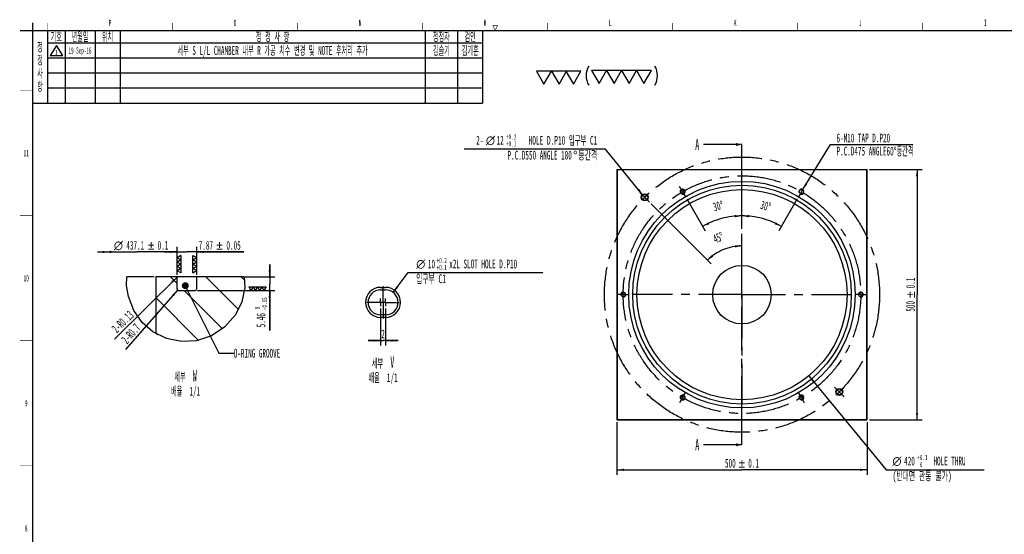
# Model space of a CAD drawing. Header units: millimetres. Extents: x -1 to 4195, y -1 to 2965.
# Tile 4 of 18: x 99 to 2068, y 1913 to 2941. Entities that reach past the tile are written whole.
import ezdxf
from ezdxf.enums import TextEntityAlignment as Align

# ---------------------------------------------------------------- set-up
doc = ezdxf.new("R2010")
doc.units = ezdxf.units.MM
doc.header["$LTSCALE"] = 231.275
doc.linetypes.add('CENTER', pattern=[0.6, 0.375, -0.075, 0.075, -0.075])
doc.layers.get('0').update_dxf_attribs({"linetype": 'CONTINUOUS'})
for name, color, linetype in [('02___PRT_ALL_AXES', 7, 'CONTINUOUS'), ('7_ALL_FEATURES', 7, 'CONTINUOUS'), ('DEFAULT_1', 7, 'CENTER')]:
    doc.layers.add(name, color=color, linetype=linetype)
doc.styles.get("Standard").update_dxf_attribs({"font": 'txt', "width": 0.5})
doc.styles.add('TEXTSTYLE_3', font='gdt', dxfattribs={"width": 0.5})
doc.styles.add('TEXTSTYLE_4', font='txt', dxfattribs={"width": 0.6})
doc.dimstyles.new('DIMSTYLE_1', dxfattribs={"dimtxt": 17.5, "dimasz": 13.8, "dimexe": 2, "dimexo": 1, "dimtad": 1, "dimdec": 3, "dimdsep": 46, "dimtxsty": 'Standard', "dimblk": '_FILLED', "dimblk1": '_FILLED', "dimblk2": '_FILLED', "dimcen": 0.09, "dimadec": 3, "dimazin": 2, "dimtol": 1, "dimtp": 0.1, "dimtfac": 0.6, "dimtdec": 3, "dimtofl": 0, "dimtmove": 0, "dimatfit": 1, "dimldrblk": '_FILLED', "dimfxl": 0, "dimtolj": 1, "dimarcsym": 0})
doc.dimstyles.new('DIMSTYLE_2', dxfattribs={"dimtxt": 17.5, "dimasz": 13.8, "dimexe": 2, "dimexo": 1, "dimgap": 0.875, "dimtad": 1, "dimdec": 3, "dimdsep": 46, "dimtxsty": 'Standard', "dimblk": '_FILLED', "dimblk1": '_FILLED', "dimblk2": '_FILLED', "dimcen": 0.09, "dimadec": 3, "dimazin": 2, "dimtol": 1, "dimtp": 0.1, "dimtm": 0.1, "dimtfac": 1, "dimtdec": 3, "dimtofl": 0, "dimtmove": 0, "dimatfit": 3, "dimldrblk": '_FILLED', "dimfxl": 0, "dimtolj": 1, "dimarcsym": 0})
doc.dimstyles.new('DIMSTYLE_25', dxfattribs={"dimtxt": 17.5, "dimasz": 13.8, "dimexe": 2, "dimexo": 1, "dimgap": 0.875, "dimtad": 1, "dimdec": 3, "dimlfac": 0.2, "dimdsep": 46, "dimtxsty": 'Standard', "dimblk": '_FILLED', "dimblk1": '_FILLED', "dimblk2": '_FILLED', "dimcen": 0.09, "dimadec": 3, "dimazin": 2, "dimtp": 0.1, "dimtm": 0.1, "dimtfac": 1, "dimtdec": 3, "dimtofl": 0, "dimtmove": 0, "dimatfit": 3, "dimldrblk": '_FILLED', "dimfxl": 0, "dimtolj": 1, "dimarcsym": 0})
doc.dimstyles.new('DIMSTYLE_26', dxfattribs={"dimtxt": 17.5, "dimasz": 13.8, "dimexe": 2, "dimexo": 1, "dimtad": 1, "dimdec": 3, "dimlfac": 0.2, "dimdsep": 46, "dimtxsty": 'Standard', "dimblk": '_FILLED', "dimblk1": '_FILLED', "dimblk2": '_FILLED', "dimcen": 0.09, "dimadec": 3, "dimazin": 2, "dimtol": 1, "dimtp": 0.2, "dimtm": -0.1, "dimtfac": 0.6, "dimtdec": 3, "dimtofl": 0, "dimtmove": 0, "dimatfit": 1, "dimldrblk": '_FILLED', "dimfxl": 0, "dimtolj": 1, "dimarcsym": 0})
doc.dimstyles.new('DIMSTYLE_3', dxfattribs={"dimtxt": 17.5, "dimasz": 13.8, "dimexe": 2, "dimexo": 1, "dimtad": 1, "dimdec": 3, "dimdsep": 46, "dimtxsty": 'Standard', "dimblk": '_FILLED', "dimblk1": '_FILLED', "dimblk2": '_FILLED', "dimcen": 0.09, "dimadec": 3, "dimazin": 2, "dimtol": 1, "dimtp": 0.2, "dimtm": -0.1, "dimtfac": 0.6, "dimtdec": 3, "dimtofl": 0, "dimtmove": 0, "dimatfit": 1, "dimldrblk": '_FILLED', "dimfxl": 0, "dimtolj": 1, "dimarcsym": 0})
doc.dimstyles.new('DIMSTYLE_4', dxfattribs={"dimtxt": 17.5, "dimasz": 13.8, "dimexe": 2, "dimexo": 1, "dimgap": 3.5, "dimtad": 1, "dimdec": 1, "dimdsep": 46, "dimtxsty": 'Standard', "dimblk": '_FILLED', "dimblk1": '_FILLED', "dimblk2": '_FILLED', "dimcen": 0.09, "dimadec": 3, "dimazin": 2, "dimtp": 0.5, "dimtm": 0.5, "dimtfac": 1, "dimtdec": 65535, "dimtofl": 0, "dimtmove": 0, "dimatfit": 3, "dimldrblk": '_FILLED', "dimfxl": 0, "dimtolj": 1, "dimarcsym": 0})
doc.dimstyles.new('DIMSTYLE_5', dxfattribs={"dimtxt": 17.5, "dimasz": 13.8, "dimexe": 2, "dimexo": 1, "dimtad": 1, "dimdec": 3, "dimdsep": 46, "dimtxsty": 'Standard', "dimblk": '_FILLED', "dimblk1": '_FILLED', "dimblk2": '_FILLED', "dimcen": 0.09, "dimadec": 3, "dimazin": 2, "dimtp": 0.2, "dimtm": 0.2, "dimtfac": 1, "dimtdec": 3, "dimtofl": 0, "dimtmove": 0, "dimatfit": 1, "dimldrblk": '_FILLED', "dimfxl": 0, "dimtolj": 1, "dimarcsym": 0})
doc.dimstyles.new('DIMSTYLE_6', dxfattribs={"dimtxt": 17.5, "dimasz": 13.8, "dimexe": 2, "dimexo": 1, "dimgap": 0.875, "dimtad": 1, "dimdec": 3, "dimlfac": 0.2, "dimdsep": 46, "dimtxsty": 'Standard', "dimblk": '_FILLED', "dimblk1": '_FILLED', "dimblk2": '_FILLED', "dimcen": 0.09, "dimadec": 3, "dimazin": 2, "dimtol": 1, "dimtp": 0.1, "dimtm": 0.1, "dimtfac": 1, "dimtdec": 3, "dimtofl": 0, "dimtmove": 0, "dimatfit": 3, "dimldrblk": '_FILLED', "dimfxl": 0, "dimtolj": 1, "dimarcsym": 0})
doc.dimstyles.new('DIMSTYLE_7', dxfattribs={"dimtxt": 17.5, "dimasz": 13.8, "dimexe": 2, "dimexo": 1, "dimgap": 0.875, "dimtad": 1, "dimdec": 3, "dimlfac": 0.2, "dimdsep": 46, "dimtxsty": 'Standard', "dimblk": '_FILLED', "dimblk1": '_FILLED', "dimblk2": '_FILLED', "dimcen": 0.09, "dimadec": 3, "dimazin": 2, "dimtol": 1, "dimtp": 0.05, "dimtm": 0.05, "dimtfac": 1, "dimtdec": 3, "dimtofl": 0, "dimtmove": 0, "dimatfit": 3, "dimldrblk": '_FILLED', "dimfxl": 0, "dimtolj": 1, "dimarcsym": 0})
doc.dimstyles.new('DIMSTYLE_8', dxfattribs={"dimtxt": 17.5, "dimasz": 13.8, "dimexe": 2, "dimexo": 1, "dimgap": 0.875, "dimtad": 1, "dimdec": 3, "dimlfac": 0.2, "dimdsep": 46, "dimtxsty": 'Standard', "dimblk": '_FILLED', "dimblk1": '_FILLED', "dimblk2": '_FILLED', "dimcen": 0.09, "dimadec": 3, "dimazin": 2, "dimtol": 1, "dimtm": 0.05, "dimtfac": 0.6, "dimtdec": 3, "dimtofl": 0, "dimtmove": 0, "dimatfit": 3, "dimldrblk": '_FILLED', "dimfxl": 0, "dimtolj": 1, "dimarcsym": 0})
doc.dimstyles.new('DIMSTYLE_9', dxfattribs={"dimtxt": 17.5, "dimasz": 13.8, "dimexe": 2, "dimexo": 1, "dimtad": 1, "dimdec": 3, "dimlfac": 0.2, "dimdsep": 46, "dimtxsty": 'Standard', "dimblk": '_FILLED', "dimblk1": '_FILLED', "dimblk2": '_FILLED', "dimcen": 0.09, "dimadec": 3, "dimazin": 2, "dimtp": 0.1, "dimtm": 0.1, "dimtfac": 1, "dimtdec": 3, "dimtofl": 0, "dimtmove": 0, "dimatfit": 3, "dimldrblk": '_FILLED', "dimfxl": 0, "dimtolj": 1, "dimarcsym": 0})
doc.dimstyles.get("Standard").update_dxf_attribs({"dimtxt": 17.5, "dimasz": 13.8, "dimexe": 2, "dimexo": 1, "dimtad": 1, "dimdec": 3, "dimdsep": 46, "dimtxsty": 'Standard', "dimblk": '_FILLED', "dimblk1": '_FILLED', "dimblk2": '_FILLED', "dimcen": 0.09, "dimadec": 3, "dimazin": 2, "dimtol": 1, "dimtp": 0.05, "dimtm": 0.05, "dimtfac": 1, "dimtdec": 3, "dimtofl": 0, "dimtmove": 0, "dimatfit": 3, "dimldrblk": '_FILLED', "dimfxl": 0, "dimtolj": 1, "dimarcsym": 0})

# ---------------------------------------------------------------- blocks, each defined once
blk = doc.blocks.new('_FILLED')
at = {"color": 0, "linetype": 'ByBlock'}
blk.add_solid([(0, 0), (-1, 0.16), (-1, -0.16)], dxfattribs=at)
blk = doc.blocks.new('XSEC_FILLED')
at = {"color": 0, "linetype": 'ByBlock'}
blk.add_solid([(0, 0), (-1, 0.25), (-1, -0.25)], dxfattribs=at)
blk = doc.blocks.new('*D6')
at = {"color": 2, "linetype": 'Continuous'}
for p, q in [((1677.1, 2230), (1832.1, 2042)), ((1832.1, 2042), (1832.1, 2042)), ((1832.1, 2042), (2027.6, 2042))]:
    blk.add_line(p, q, dxfattribs=at)
at = {"color": 2, "linetype": 'Continuous', "xscale": 13.8, "yscale": 13.8, "zscale": 13.8, "rotation": 129.5123470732}
blk.add_blockref('_FILLED', (1677.1, 2230), dxfattribs=at)
at = {"color": 2, "linetype": 'Continuous'}
for s, width, p in [('420', 0.5, (1867.7, 2050.8)), (' HOLE THRU', 0.5, (1919.1, 2050.8)), ('(반대면 관통 불가)', 0.55303, (1844.3, 2021))]:
    blk.add_text(s, height=17.5, dxfattribs=dict(at, width=width)).set_placement(p)
at = {"color": 2, "linetype": 'Continuous', "style": 'TEXTSTYLE_4', "width": 0.6}
for s, p in [('+0.1', (1893.9, 2061.3)), (' 0', (1893.9, 2047.3))]:
    blk.add_text(s, height=10.5, dxfattribs=at).set_placement(p)
at = {"color": 2, "linetype": 'Continuous', "style": 'TEXTSTYLE_3'}
blk.add_text('n', height=17.5, dxfattribs=at).set_placement((1844.3, 2050.8))
blk = doc.blocks.new('*D7')
at = {"color": 2, "linetype": 'Continuous'}
for p, q in [((1798.5, 2642), (1903.5, 2642)), ((1893.5, 2642), (1893.5, 2392)), ((1893.5, 2142), (1893.5, 2392)), ((1798.5, 2142), (1903.5, 2142))]:
    blk.add_line(p, q, dxfattribs=at)
at = {"color": 2, "linetype": 'Continuous', "xscale": 13.8, "yscale": 13.8, "zscale": 13.8}
for p, rotation in [((1893.5, 2642), 90), ((1893.5, 2142), 270)]:
    blk.add_blockref('_FILLED', p, dxfattribs=dict(at, rotation=rotation))
at = {"color": 2, "linetype": 'Continuous', "width": 0.5}
for s, p in [('0.1', (1889.1, 2415.4)), ('500', (1889.1, 2368.7))]:
    blk.add_text(s, height=17.5, rotation=90, dxfattribs=at).set_placement(p, align=Align.CENTER)
at = {"color": 2, "linetype": 'Continuous', "style": 'TEXTSTYLE_3'}
blk.add_text('`', height=17.5, rotation=90, dxfattribs=at).set_placement((1889.1, 2392), align=Align.CENTER)
blk = doc.blocks.new('*D8')
at = {"color": 2, "linetype": 'Continuous'}
for p, q in [((1293.5, 2137), (1293.5, 2032)), ((1793.5, 2137), (1793.5, 2032)), ((1293.5, 2042), (1543.5, 2042)), ((1793.5, 2042), (1543.5, 2042))]:
    blk.add_line(p, q, dxfattribs=at)
at = {"color": 2, "linetype": 'Continuous', "xscale": 13.8, "yscale": 13.8, "zscale": 13.8, "rotation": 180}
blk.add_blockref('_FILLED', (1293.5, 2042), dxfattribs=at)
at = {"color": 2, "linetype": 'Continuous', "xscale": 13.8, "yscale": 13.8, "zscale": 13.8}
blk.add_blockref('_FILLED', (1793.5, 2042), dxfattribs=at)
at = {"color": 2, "linetype": 'Continuous', "style": 'TEXTSTYLE_3'}
blk.add_text('`', height=17.5, dxfattribs=at).set_placement((1543.5, 2046.4), align=Align.CENTER)
at = {"color": 2, "linetype": 'Continuous', "width": 0.5}
for s, p in [('500', (1520.2, 2046.4)), ('0.1', (1566.8, 2046.4))]:
    blk.add_text(s, height=17.5, dxfattribs=at).set_placement(p, align=Align.CENTER)
blk = doc.blocks.new('*D10')
at = {"color": 2, "linetype": 'Continuous'}
for p, q in [((1270.5, 2683), (987.9, 2683)), ((1345.2, 2591.1), (1270.5, 2683)), ((1270.5, 2683), (1270.5, 2683))]:
    blk.add_line(p, q, dxfattribs=at)
at = {"color": 2, "linetype": 'Continuous', "xscale": 13.8, "yscale": 13.8, "zscale": 13.8, "rotation": 309.1284600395}
blk.add_blockref('_FILLED', (1345.2, 2591.1), dxfattribs=at)
at = {"color": 2, "linetype": 'Continuous'}
for s, width, p in [('2-', 0.5, (1026.4, 2691.7)), ('12', 0.5, (1067.2, 2691.7)), (' HOLE D.P10 입구부 C1', 0.513889, (1254.3, 2691.7)), ('P.C.D550 ANGLE 180', 0.5, (1203.3, 2662)), (' 등간격', 0.5625, (1254.3, 2662))]:
    blk.add_text(s, height=17.5, dxfattribs=dict(at, width=width)).set_placement(p, align=Align.RIGHT)
at = {"color": 2, "linetype": 'Continuous', "style": 'TEXTSTYLE_3'}
for s, p in [('n', (1049.7, 2691.7)), ('~', (1214.9, 2662))]:
    blk.add_text(s, height=17.5, dxfattribs=at).set_placement(p, align=Align.RIGHT)
at = {"color": 2, "linetype": 'Continuous', "style": 'TEXTSTYLE_4', "width": 0.6}
for s, p in [('+0.2', (1092.4, 2702.2)), ('+0.1', (1092.4, 2688.2))]:
    blk.add_text(s, height=10.5, dxfattribs=at).set_placement(p, align=Align.RIGHT)
blk = doc.blocks.new('*D11')
at = {"color": 2, "linetype": 'Continuous'}
blk.add_line((1362.1, 2573.4), (1481.7, 2453.8), dxfattribs=at)
for start, end in [(112.5, 135), (90, 112.5)]:
    blk.add_arc((1543.5, 2392), 97.4, start, end, dxfattribs=at)
for points in [[(1529.9, 2486.2), (1543.5, 2489.4), (1529.6, 2490.7)], [(1483.6, 2471.6), (1474.6, 2460.9), (1486.5, 2468.2)]]:
    blk.add_solid(points, dxfattribs=at)
at = {"color": 2, "linetype": 'Continuous', "insert": (1492.8, 2514.3), "char_height": 17.5, "width": 29.167, "attachment_point": 2, "rotation": 22.5, "line_spacing_factor": 0.9}
blk.add_mtext('45\\fgdt;{\\fgdt;~}', dxfattribs=at)
blk = doc.blocks.new('*D12')
at = {"color": 2, "linetype": 'Continuous'}
for p, q in [((1664.9, 2602), (1720.3, 2692)), ((1720.3, 2692), (1720.3, 2692)), ((1720.3, 2692), (1884.8, 2692))]:
    blk.add_line(p, q, dxfattribs=at)
at = {"color": 2, "linetype": 'Continuous', "xscale": 13.8, "yscale": 13.8, "zscale": 13.8, "rotation": 238.4005737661}
blk.add_blockref('_FILLED', (1664.9, 2602), dxfattribs=at)
at = {"color": 2, "linetype": 'Continuous', "insert": (1732.5, 2713.9), "char_height": 17.5, "width": 182.292, "attachment_point": 1, "line_spacing_factor": 0.9}
blk.add_mtext('6-M10 TAP D.P20\\PP.C.D475 ANGLE60\\fgdt;{\\fgdt;~}\\ftxt;등간격', dxfattribs=at)
blk = doc.blocks.new('*D13')
at = {"color": 2, "linetype": 'Continuous'}
blk.add_line((1653.9, 2583.2), (1617.2, 2519.7), dxfattribs=at)
for start, end in [(75, 90), (60, 75)]:
    blk.add_arc((1543.5, 2392), 157.4, start, end, dxfattribs=at)
for points in [[(1557.4, 2551.1), (1543.5, 2549.5), (1557.2, 2546.6)], [(1608.9, 2532.7), (1622.2, 2528.4), (1611, 2536.7)]]:
    blk.add_solid(points, dxfattribs=at)
at = {"color": 2, "linetype": 'Continuous', "insert": (1593.3, 2577.9), "char_height": 17.5, "width": 29.167, "attachment_point": 2, "rotation": 345, "line_spacing_factor": 0.9}
blk.add_mtext('30\\fgdt;{\\fgdt;~}', dxfattribs=at)
blk = doc.blocks.new('*D14')
at = {"color": 2, "linetype": 'Continuous'}
blk.add_line((1433.1, 2583.2), (1469.8, 2519.7), dxfattribs=at)
for start, end in [(105, 120), (90, 105)]:
    blk.add_arc((1543.5, 2392), 157.4, start, end, dxfattribs=at)
for points in [[(1529.8, 2546.6), (1543.5, 2549.5), (1529.6, 2551.1)], [(1476, 2536.7), (1464.8, 2528.4), (1478.1, 2532.7)]]:
    blk.add_solid(points, dxfattribs=at)
at = {"color": 2, "linetype": 'Continuous', "insert": (1493.7, 2577.9), "char_height": 17.5, "width": 29.167, "attachment_point": 2, "rotation": 15, "line_spacing_factor": 0.9}
blk.add_mtext('30\\fgdt;{\\fgdt;~}', dxfattribs=at)
blk = doc.blocks.new('DOUBLE_FILLED')
at = {"color": 0, "linetype": 'ByBlock'}
for points in [[(-1, 0), (-2, 0.16), (-2, -0.16)], [(0, 0), (-1, 0.16), (-1, -0.16)]]:
    blk.add_solid(points, dxfattribs=at)
blk = doc.blocks.new('*D15')
at = {"color": 2, "linetype": 'Continuous'}
for p, q in [((414.1, 2431.8), (414.1, 2487.4)), ((254.7, 2477.4), (334.4, 2477.4)), ((414.1, 2477.4), (334.4, 2477.4))]:
    blk.add_line(p, q, dxfattribs=at)
at = {"color": 2, "linetype": 'Continuous', "xscale": 13.8, "yscale": 13.8, "zscale": 13.8, "rotation": 180}
blk.add_blockref('DOUBLE_FILLED', (254.7, 2477.4), dxfattribs=at)
at = {"color": 2, "linetype": 'Continuous', "xscale": 13.8, "yscale": 13.8, "zscale": 13.8}
blk.add_blockref('_FILLED', (414.1, 2477.4), dxfattribs=at)
at = {"color": 2, "linetype": 'Continuous', "style": 'TEXTSTYLE_3'}
for s, p in [('`', (362.4, 2481.8)), ('n', (296.8, 2481.8))]:
    blk.add_text(s, height=17.5, dxfattribs=at).set_placement(p, align=Align.CENTER)
at = {"color": 2, "linetype": 'Continuous', "width": 0.5}
for s, p in [('437.1', (330.4, 2481.8)), ('0.1', (385.8, 2481.8))]:
    blk.add_text(s, height=17.5, dxfattribs=at).set_placement(p, align=Align.CENTER)
blk = doc.blocks.new('FINISH_4_SURF_BL0', base_point=(417.8, 2452.8))
at = {"color": 2, "linetype": 'Continuous'}
for p, q in [((421.6, 2470.2), (414.1, 2465.8)), ((421.6, 2461.5), (414.1, 2465.8)), ((421.6, 2461.5), (414.1, 2457.2)), ((421.6, 2470.2), (421.6, 2461.5)), ((421.6, 2461.5), (421.6, 2452.8)), ((421.6, 2452.8), (414.1, 2457.2)), ((421.6, 2452.8), (414.1, 2448.5)), ((421.6, 2444.2), (414.1, 2448.5)), ((421.6, 2444.2), (414.1, 2439.8)), ((421.6, 2452.8), (421.6, 2444.2)), ((421.6, 2444.2), (421.6, 2435.5)), ((421.6, 2435.5), (414.1, 2439.8))]:
    blk.add_line(p, q, dxfattribs=at)
blk = doc.blocks.new('*D16')
at = {"color": 2, "linetype": 'Continuous'}
for p, q in [((414.1, 2431.8), (414.1, 2487.4)), ((453.4, 2431.8), (453.4, 2487.4)), ((414.1, 2477.4), (389.1, 2477.4)), ((389.1, 2477.4), (433.7, 2477.4)), ((547.7, 2477.4), (433.7, 2477.4)), ((453.4, 2477.4), (547.7, 2477.4))]:
    blk.add_line(p, q, dxfattribs=at)
at = {"color": 2, "linetype": 'Continuous', "xscale": 13.8, "yscale": 13.8, "zscale": 13.8}
blk.add_blockref('_FILLED', (414.1, 2477.4), dxfattribs=at)
at = {"color": 2, "linetype": 'Continuous', "xscale": 13.8, "yscale": 13.8, "zscale": 13.8, "rotation": 180}
blk.add_blockref('_FILLED', (453.4, 2477.4), dxfattribs=at)
at = {"color": 2, "linetype": 'Continuous', "style": 'TEXTSTYLE_3'}
blk.add_text('`', height=17.5, dxfattribs=at).set_placement((492.3, 2481.8))
at = {"color": 2, "linetype": 'Continuous', "width": 0.5}
for s, p in [('7.87', (457.3, 2481.8)), ('0.05', (512.7, 2481.8))]:
    blk.add_text(s, height=17.5, dxfattribs=at).set_placement(p)
blk = doc.blocks.new('FINISH_4_SURF_BL1', base_point=(449.7, 2453.1))
at = {"color": 2, "linetype": 'Continuous'}
for p, q in [((445.9, 2461.8), (445.9, 2470.4)), ((445.9, 2470.4), (453.4, 2466.1)), ((445.9, 2461.8), (453.4, 2466.1)), ((445.9, 2453.1), (445.9, 2461.8)), ((445.9, 2461.8), (453.4, 2457.4)), ((445.9, 2453.1), (453.4, 2457.4)), ((445.9, 2444.4), (445.9, 2453.1)), ((445.9, 2453.1), (453.4, 2448.8)), ((445.9, 2444.4), (453.4, 2448.8)), ((445.9, 2435.8), (445.9, 2444.4)), ((445.9, 2444.4), (453.4, 2440.1)), ((445.9, 2435.8), (453.4, 2440.1))]:
    blk.add_line(p, q, dxfattribs=at)
blk = doc.blocks.new('*D17')
at = {"color": 2, "linetype": 'Continuous'}
for p, q in [((599.2, 2427.4), (599.2, 2452.4)), ((599.2, 2452.4), (599.2, 2413.8)), ((549.9, 2427.4), (609.2, 2427.4)), ((599.2, 2320.2), (599.2, 2413.8)), ((454.9, 2400.1), (609.2, 2400.1)), ((599.2, 2400.1), (599.2, 2320.2))]:
    blk.add_line(p, q, dxfattribs=at)
at = {"color": 2, "linetype": 'Continuous', "xscale": 13.8, "yscale": 13.8, "zscale": 13.8}
for p, rotation in [((599.2, 2427.4), 270), ((599.2, 2400.1), 90)]:
    blk.add_blockref('_FILLED', p, dxfattribs=dict(at, rotation=rotation))
at = {"color": 2, "linetype": 'Continuous', "style": 'TEXTSTYLE_4', "width": 0.6}
for s, p in [('-0.05', (594, 2386.7)), (' 0', (580, 2367.8))]:
    blk.add_text(s, height=10.5, rotation=90, dxfattribs=at).set_placement(p, align=Align.RIGHT)
at = {"color": 2, "linetype": 'Continuous', "width": 0.5}
blk.add_text('5.46', height=17.5, rotation=90, dxfattribs=at).set_placement((590.5, 2355.2), align=Align.RIGHT)
blk = doc.blocks.new('FINISH_4_SURF_BL2', base_point=(574.6, 2403.9))
at = {"color": 2, "linetype": 'Continuous'}
for p, q in [((557.3, 2407.6), (566, 2407.6)), ((557.3, 2407.6), (561.6, 2400.1)), ((566, 2407.6), (561.6, 2400.1)), ((566, 2407.6), (574.6, 2407.6)), ((566, 2407.6), (570.3, 2400.1)), ((574.6, 2407.6), (570.3, 2400.1)), ((574.6, 2407.6), (583.3, 2407.6)), ((574.6, 2407.6), (579, 2400.1)), ((583.3, 2407.6), (579, 2400.1)), ((583.3, 2407.6), (592, 2407.6)), ((583.3, 2407.6), (587.7, 2400.1)), ((592, 2407.6), (587.7, 2400.1))]:
    blk.add_line(p, q, dxfattribs=at)
blk = doc.blocks.new('*D18')
at = {"color": 2, "linetype": 'Continuous'}
blk.add_line((415.2, 2401), (310.9, 2282.3), dxfattribs=at)
at = {"color": 2, "linetype": 'Continuous', "xscale": 13.8, "yscale": 13.8, "zscale": 13.8, "rotation": 48.6815632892}
blk.add_blockref('_FILLED', (415.2, 2401), dxfattribs=at)
at = {"color": 2, "linetype": 'Continuous', "insert": (329.1, 2336.1), "char_height": 17.5, "width": 52.5, "attachment_point": 3, "rotation": 48.6816, "line_spacing_factor": 0.9}
blk.add_mtext('2-R0.7', dxfattribs=at)
blk = doc.blocks.new('*D19')
at = {"color": 2, "linetype": 'Continuous'}
blk.add_line((413.9, 2427.2), (288.7, 2303.1), dxfattribs=at)
at = {"color": 2, "linetype": 'Continuous', "xscale": 13.8, "yscale": 13.8, "zscale": 13.8, "rotation": 44.7648542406}
blk.add_blockref('_FILLED', (413.9, 2427.2), dxfattribs=at)
at = {"color": 2, "linetype": 'Continuous', "insert": (316.8, 2361.8), "char_height": 17.5, "width": 61.25, "attachment_point": 3, "rotation": 44.7649, "line_spacing_factor": 0.9}
blk.add_mtext('2-R0.13', dxfattribs=at)
blk = doc.blocks.new('*D100')
at = {"color": 2, "linetype": 'Continuous'}
for p, q in [((820.8, 2364.1), (820.8, 2290.3)), ((830.8, 2364.1), (830.8, 2290.3)), ((820.8, 2300.3), (795.8, 2300.3)), ((795.8, 2300.3), (825.8, 2300.3)), ((855.8, 2300.3), (825.8, 2300.3)), ((830.8, 2300.3), (855.8, 2300.3))]:
    blk.add_line(p, q, dxfattribs=at)
at = {"color": 2, "linetype": 'Continuous', "xscale": 13.8, "yscale": 13.8, "zscale": 13.8}
blk.add_blockref('_FILLED', (820.8, 2300.3), dxfattribs=at)
at = {"color": 2, "linetype": 'Continuous', "xscale": 13.8, "yscale": 13.8, "zscale": 13.8, "rotation": 180}
blk.add_blockref('_FILLED', (830.8, 2300.3), dxfattribs=at)
at = {"color": 2, "linetype": 'Continuous', "insert": (825.8, 2322.2), "char_height": 17.5, "width": 8.75, "attachment_point": 2, "line_spacing_factor": 0.9}
blk.add_mtext('2', dxfattribs=at)
blk = doc.blocks.new('*D101')
at = {"color": 2, "linetype": 'Continuous'}
for p, q in [((846, 2396.5), (875.9, 2436)), ((875.9, 2436), (875.9, 2436)), ((875.9, 2436), (1145.5, 2436))]:
    blk.add_line(p, q, dxfattribs=at)
at = {"color": 2, "linetype": 'Continuous', "xscale": 13.8, "yscale": 13.8, "zscale": 13.8, "rotation": 232.8065900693}
blk.add_blockref('_FILLED', (846, 2396.5), dxfattribs=at)
at = {"color": 2, "linetype": 'Continuous'}
for s, width, p in [('10', 0.5, (915.5, 2444.7)), ('x2L SLOT HOLE D.P10', 0.5, (958.2, 2444.7)), ('입구부 C1', 0.541667, (892.2, 2415))]:
    blk.add_text(s, height=17.5, dxfattribs=dict(at, width=width)).set_placement(p)
at = {"color": 2, "linetype": 'Continuous', "style": 'TEXTSTYLE_4', "width": 0.6}
for s, p in [('+0.2', (933, 2455.2)), ('+0.1', (933, 2441.2))]:
    blk.add_text(s, height=10.5, dxfattribs=at).set_placement(p)
at = {"color": 2, "linetype": 'Continuous', "style": 'TEXTSTYLE_3'}
blk.add_text('n', height=17.5, dxfattribs=at).set_placement((892.2, 2444.7))
blk = doc.blocks.new('SN_FINISH_3-4_BL5', base_point=(1251.1, 2829.6))
at = {"color": 7, "linetype": 'Continuous'}
for p, q in [((1132.6, 2838.9), (1147.6, 2812.9)), ((1162.6, 2838.9), (1132.6, 2838.9)), ((1147.6, 2812.9), (1162.6, 2838.9)), ((1162.7, 2838.8), (1177.7, 2812.8)), ((1192.7, 2838.8), (1162.7, 2838.8)), ((1177.7, 2812.8), (1192.7, 2838.8)), ((1191.6, 2838.8), (1206.6, 2812.8)), ((1221.6, 2838.8), (1191.6, 2838.8)), ((1206.6, 2812.8), (1221.6, 2838.8)), ((1242.9, 2839.7), (1257.9, 2813.7)), ((1272.9, 2839.7), (1242.9, 2839.7)), ((1257.9, 2813.7), (1272.9, 2839.7)), ((1272.9, 2839.7), (1287.9, 2813.7)), ((1302.9, 2839.7), (1272.9, 2839.7)), ((1287.9, 2813.7), (1302.9, 2839.7)), ((1302.9, 2839.7), (1317.9, 2813.7)), ((1332.9, 2839.7), (1302.9, 2839.7)), ((1317.9, 2813.7), (1332.9, 2839.7)), ((1332.3, 2839.7), (1347.3, 2813.7)), ((1362.3, 2839.7), (1332.3, 2839.7)), ((1347.3, 2813.7), (1362.3, 2839.7))]:
    blk.add_line(p, q, dxfattribs=at)
for centre, start, end in [((1270.5, 2829.4), 150.3809, 209.6191), ((1336, 2829.8), 330.3809, 29.6191)]:
    blk.add_arc(centre, 38.5, start, end, dxfattribs=at)
blk = doc.blocks.new('REV_MARK_BL7', base_point=(173, 2880))
at = {"color": 2, "linetype": 'Continuous'}
for p, q in [((173, 2890), (160.5, 2870)), ((185.5, 2870), (173, 2890)), ((160.5, 2870), (185.5, 2870))]:
    blk.add_line(p, q, dxfattribs=at)
at = {"color": 2, "linetype": 'Continuous', "width": 0.5}
blk.add_text('1', height=10, dxfattribs=at).set_placement((170.5, 2871.5))

msp = doc.modelspace()

# ---------------------------------------------------------------- hatches: boundary and pattern name
at = {"linetype": 'Continuous'}
h = msp.add_hatch(dxfattribs=at)
h.set_pattern_fill('A', color=2, scale=50, angle=135, style=0, pattern_type=0)
h.set_pattern_definition([(135, (0, 0), (-35.3553, -35.3553), [])])
edge = h.paths.add_edge_path()
edge.add_spline(control_points=[(449.9095, 2400.1199), (450.571, 2400.1408), (451.7148, 2400.4305), (453.0988, 2401.8146), (453.3886, 2402.9584), (453.4095, 2403.6199)], knot_values=[0, 0, 0, 0, 0.333333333, 0.666666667, 1, 1, 1, 1], degree=3, periodic=0)
edge.add_line((453.4095, 2403.6199), (453.4095, 2426.7699))
edge.add_spline(control_points=[(453.4095, 2426.7699), (453.4134, 2426.8927), (453.4672, 2427.1051), (453.7242, 2427.3622), (453.9366, 2427.416), (454.0595, 2427.4199)], knot_values=[0, 0, 0, 0, 0.333333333, 0.666666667, 1, 1, 1, 1], degree=3, periodic=0)
edge.add_line((454.0595, 2427.4199), (549.0178, 2427.4199))
edge.add_spline(control_points=[(549.0178, 2427.4199), (549.973, 2418.1287), (549.5994, 2399.7247), (541.9852, 2371.1792), (527.9221, 2346.1185), (507.8293, 2324.7232), (482.257, 2308.2895), (455.2287, 2299.0955), (426.496, 2296.7608), (396.8099, 2301.8263), (379.5624, 2309.2851), (371.3095, 2314.1059)], knot_values=[0, 0, 0, 0, 0.111111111, 0.222222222, 0.333333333, 0.444444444, 0.555555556, 0.666666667, 0.777777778, 0.888888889, 1, 1, 1, 1], degree=3, periodic=0)
edge.add_line((371.3095, 2314.1059), (371.3095, 2427.4199))
edge.add_line((371.3095, 2427.4199), (413.4095, 2427.4199))
edge.add_spline(control_points=[(413.4095, 2427.4199), (413.5323, 2427.416), (413.7448, 2427.3622), (414.0018, 2427.1051), (414.0556, 2426.8927), (414.0595, 2426.7699)], knot_values=[0, 0, 0, 0, 0.333333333, 0.666666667, 1, 1, 1, 1], degree=3, periodic=0)
edge.add_line((414.0595, 2426.7699), (414.0595, 2403.6199))
edge.add_spline(control_points=[(414.0595, 2403.6199), (414.0804, 2402.9584), (414.3702, 2401.8146), (415.7542, 2400.4305), (416.898, 2400.1408), (417.5595, 2400.1199)], knot_values=[0, 0, 0, 0, 0.333333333, 0.666666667, 1, 1, 1, 1], degree=3, periodic=0)
edge.add_line((417.5595, 2400.1199), (449.9095, 2400.1199))

# ---------------------------------------------------------------- linework, layer by layer
at = {"color": 7, "linetype": 'Continuous'}
for p, q in [((125, 2934.9999), (125, 42.5)), ((100.0001, 2920), (4180, 2920)), ((312.8516, 2410.3614), (313.3131, 2427.4199)), ((368.1177, 2427.4199), (313.3131, 2427.4199)), ((371.3095, 2427.4199), (371.3095, 2314.8713)), ((453.4095, 2427.4199), (371.3095, 2427.4199)), ((414.0595, 2403.6198), (414.0595, 2426.7698)), ((453.4095, 2403.6198), (453.4095, 2426.7698)), ((548.2599, 2427.4199), (454.0595, 2427.4199)), ((548.2599, 2427.4199), (549.2093, 2406.3462)), ((316.7514, 2388.2199), (312.8516, 2410.3614)), ((549.2093, 2406.3462), (543.2476, 2377.9945)), ((820.8432, 2406.6083), (830.8432, 2406.6083)), ((327.5445, 2360.7002), (316.7514, 2388.2199)), ((417.5595, 2400.1199), (449.9095, 2400.1199)), ((820.8432, 2401.6083), (830.8432, 2401.6083)), ((543.2476, 2377.9945), (530.5395, 2351.9454)), ((344.0675, 2336.6982), (327.5445, 2360.7002)), ((530.5395, 2351.9454), (509.6492, 2327.8891)), ((830.8432, 2351.6083), (820.8432, 2351.6083)), ((830.8432, 2346.6083), (820.8432, 2346.6083)), ((365.7606, 2317.6004), (344.0675, 2336.6982)), ((509.6492, 2327.8891), (483.1604, 2310.0563)), ((392.8107, 2304.2964), (365.7606, 2317.6004)), ((422.6121, 2298.2185), (392.8107, 2304.2964)), ((483.1604, 2310.0563), (452.9738, 2299.8491)), ((452.9738, 2299.8491), (422.6121, 2298.2185))]:
    msp.add_line(p, q, dxfattribs=at)
at = {"color": 2, "linetype": 'Continuous'}
for p, q in [((125, 2920), (1025, 2920)), ((125, 2920), (125, 2775)), ((155, 2920), (155, 2775)), ((190, 2920), (190, 2775)), ((250, 2920), (250, 2775)), ((300, 2920), (300, 2775)), ((910, 2920), (910, 2775)), ((975, 2920), (975, 2775)), ((1025, 2920), (1025, 2775)), ((155, 2895), (1025, 2895)), ((155, 2865), (1025, 2865)), ((155, 2835), (1025, 2835)), ((155, 2805), (1025, 2805)), ((125, 2775), (1025, 2775))]:
    msp.add_line(p, q, dxfattribs=at)
at = {"color": 2, "linetype": 'Continuous', "const_width": 1.25}
for points in [[(154.9999, 2934.9999), (154.9999, 2920)], [(404.9999, 2934.9999), (404.9999, 2920)], [(655, 2934.9999), (655, 2920)], [(905, 2934.9999), (905, 2920)], [(1155, 2934.9999), (1155, 2920)], [(1405, 2934.9999), (1405, 2920)], [(1655, 2920), (1655, 2934.9999)], [(1905, 2920), (1905, 2934.9999)], [(1049.9999, 2920), (1044.9999, 2930)], [(1044.9999, 2930), (1055, 2930)], [(1055, 2930), (1049.9999, 2920)], [(100.0001, 2800), (125, 2800)], [(100.0001, 2550), (125, 2550)], [(100.0001, 2299.9999), (125, 2299.9999)], [(100.0001, 2049.9999), (125, 2049.9999)]]:
    msp.add_lwpolyline(points, dxfattribs=at)
at = {"color": 7, "linetype": 'Continuous'}
msp.add_lwpolyline([(414.0595, 2403.6198), (414.5284, 2401.8699), (415.8095, 2400.5888), (417.5595, 2400.1199)], dxfattribs=at)
at = {"color": 2, "linetype": 'Continuous'}
for centre in [(1424.7393, 2597.7152), (1662.2393, 2597.7152), (1305.9893, 2392.0342), (1780.9893, 2392.0342), (1424.7393, 2186.3531), (1662.2393, 2186.3531)]:
    msp.add_arc(centre, 5, 255, 195, dxfattribs=at)
at = {"color": 7, "linetype": 'Continuous'}
for centre, radius, start, end in [((413.4095, 2426.7699), 0.65, 0, 90), ((454.0595, 2426.7699), 0.65, 90, 180), ((417.5595, 2403.6199), 3.5, 180, 270), ((449.9095, 2403.6199), 3.5, 270, 360), ((820.8432, 2376.6083), 30, 90, 270), ((830.8432, 2376.6083), 30, 270, 90), ((820.8432, 2376.6083), 25, 90, 270), ((830.8432, 2376.6083), 25, 270, 90)]:
    msp.add_arc(centre, radius, start, end, dxfattribs=at)
at = {"layer": '02___PRT_ALL_AXES', "color": 7, "linetype": 'CENTER'}
for p, q in [((1424.7393, 2597.7152), (1418.8643, 2607.891)), ((1543.4893, 2392.0342), (1543.4893, 2609.5342)), ((1662.2393, 2597.7152), (1668.1143, 2607.891)), ((1349.0349, 2586.4885), (1339.4889, 2596.0345)), ((1349.0349, 2586.4885), (1358.5808, 2576.9426)), ((1424.7393, 2597.7152), (1430.6143, 2587.5394)), ((1662.2393, 2597.7152), (1656.3643, 2587.5394)), ((825.8432, 2376.6083), (825.8432, 2409.1083)), ((820.8432, 2376.6083), (820.8432, 2384.1088)), ((830.8432, 2376.6083), (830.8432, 2384.1088)), ((1305.9893, 2392.0342), (1294.2393, 2392.0342)), ((1305.9893, 2392.0342), (1317.7393, 2392.0342)), ((1543.4893, 2392.0342), (1325.9893, 2392.0342)), ((1543.4893, 2392.0342), (1543.4893, 2174.5342)), ((1543.4893, 2392.0342), (1760.9893, 2392.0342)), ((1780.9893, 2392.0342), (1769.2393, 2392.0342)), ((1780.9893, 2392.0342), (1792.7393, 2392.0342)), ((813.3427, 2376.6083), (793.3432, 2376.6083)), ((820.8432, 2376.6083), (813.3427, 2376.6083)), ((820.8432, 2376.6083), (820.8432, 2369.1078)), ((823.3427, 2376.6083), (820.8432, 2376.6083)), ((830.8432, 2376.6083), (823.3427, 2376.6083)), ((825.8432, 2376.6083), (825.8432, 2344.1083)), ((830.8432, 2376.6083), (858.3432, 2376.6083)), ((830.8432, 2376.6083), (830.8432, 2369.1078)), ((1737.9436, 2197.5798), (1728.3977, 2207.1257)), ((1424.7393, 2186.3531), (1418.8643, 2176.1773)), ((1424.7393, 2186.3531), (1430.6143, 2196.5289)), ((1662.2393, 2186.3531), (1656.3643, 2196.5289)), ((1662.2393, 2186.3531), (1668.1143, 2176.1773)), ((1737.9436, 2197.5798), (1747.4896, 2188.0339))]:
    msp.add_line(p, q, dxfattribs=at)
for radius in [275, 237.5]:
    msp.add_circle((1543.4893, 2392.0342), radius, dxfattribs=at)
at = {"layer": '02___PRT_ALL_AXES', "color": 7, "linetype": 'Continuous'}
for centre, radius in [((1543.4893, 2392.0342), 210), ((1424.7393, 2597.7152), 4.25), ((1662.2393, 2597.7152), 4.25), ((1543.4893, 2392.0342), 58.5), ((1305.9893, 2392.0342), 4.25), ((1780.9893, 2392.0342), 4.25), ((1424.7393, 2186.3531), 4.25), ((1662.2393, 2186.3531), 4.25)]:
    msp.add_circle(centre, radius, dxfattribs=at)
at = {"layer": '7_ALL_FEATURES', "color": 7, "linetype": 'Continuous'}
for p, q in [((1293.4893, 2642.0342), (1293.4893, 2142.5342)), ((1293.4893, 2642.0342), (1793.4893, 2642.0342)), ((1293.9893, 2642.0342), (1293.9893, 2142.5342)), ((1792.9893, 2142.5342), (1792.9893, 2642.0342)), ((1793.4893, 2142.5342), (1793.4893, 2642.0342)), ((1293.9893, 2142.0342), (1293.4893, 2142.5342)), ((1293.9893, 2142.5342), (1293.7393, 2142.2842)), ((1293.9893, 2142.5342), (1792.9893, 2142.5342)), ((1293.9893, 2142.0342), (1792.9893, 2142.0342)), ((1792.9893, 2142.5342), (1793.2393, 2142.2842)), ((1793.4893, 2142.5342), (1792.9893, 2142.0342))]:
    msp.add_line(p, q, dxfattribs=at)
for centre, radius in [((1543.4893, 2392.0342), 226.42), ((1543.4893, 2392.0342), 218.55), ((1349.0349, 2586.4885), 7), ((1349.0349, 2586.4885), 6), ((1737.9436, 2197.5798), 7), ((1737.9436, 2197.5798), 6)]:
    msp.add_circle(centre, radius, dxfattribs=at)
at = {"layer": 'DEFAULT_1', "color": 7, "linetype": 'CENTER'}
for p, q in [((1543.4893, 2642.0342), (1543.4893, 2692.0342)), ((1543.4893, 2092.0342), (1543.4893, 2142.0342))]:
    msp.add_line(p, q, dxfattribs=at)
at = {"layer": 'DEFAULT_1', "color": 9, "linetype": 'CENTER'}
msp.add_line((1543.4893, 2142.0342), (1543.4893, 2642.0342), dxfattribs=at)

# ---------------------------------------------------------------- block references
at = {"color": 2, "linetype": 'Continuous'}
for name, p in [('REV_MARK_BL7', (172.9531, 2880.0418)), ('SN_FINISH_3-4_BL5', (1251.0681, 2829.6373)), ('FINISH_4_SURF_BL0', (417.8137, 2452.8379)), ('FINISH_4_SURF_BL1', (449.6553, 2453.0964)), ('FINISH_4_SURF_BL2', (574.6457, 2403.8741))]:
    msp.add_blockref(name, p, dxfattribs=at)

# ---------------------------------------------------------------- texts
at = {"color": 2, "linetype": 'Continuous', "line_spacing_factor": 0.9}
for s, insert, char_height, width, attachment_point in [('P', (279.9999, 2941.25), 12.5, 6.25, 2), ('O', (529.9999, 2941.25), 12.5, 6.25, 2), ('N', (779.9999, 2941.25), 12.5, 6.25, 2), ('M', (1029.9999, 2941.25), 12.5, 6.25, 2), ('L', (1279.9999, 2941.25), 12.5, 6.25, 2), ('K', (1529.9999, 2941.25), 12.5, 6.25, 2), ('J', (1779.9999, 2941.25), 12.5, 6.25, 2), ('I', (2029.9999, 2941.25), 12.5, 6.25, 2), ('기호', (172.5, 2916.25), 17.5, 20.416667, 2), ('년월일', (220, 2916.25), 17.5, 30.625, 2), ('위치', (275, 2916.25), 17.5, 20.416667, 2), ('정 정 사 항', (605, 2916.25), 17.5, 67.083333, 2), ('정정자', (942.5, 2916.25), 17.5, 30.625, 2), ('검인', (1000, 2916.25), 17.5, 20.416667, 2), ('정\\P정\\P사\\P항', (140, 2895.625), 17.5, 10.208333, 2), ('19-Sep-16', (220, 2886.25), 12.5, 56.25, 2), ('세부 S L/L CHAMBER 내부 R 가공 치수 변경 및 NOTE 후처리 추가', (605, 2888.75), 17.5, 408.333333, 2), ('김슬기', (942.5, 2888.75), 17.5, 30.625, 2), ('김기훈', (1000, 2888.75), 17.5, 30.625, 2), ('11', (112.5, 2681.25), 12.5, 12.5, 2), ('10', (112.5, 2431.25), 12.5, 12.5, 2), ('O-RING GROOVE', (527.4674, 2283.6939), 17.5, 113.75, 1), ('세부  \\H22.5;V\\P\\H17.5;배율  1/1', (825.9057, 2268.6805), 17.5, 64.166667, 2), ('세부  \\H22.5;W\\P\\H17.5;배율  1/1', (431.0304, 2241.5585), 17.5, 64.166667, 2), ('9', (112.5, 2181.25), 12.5, 6.25, 2), ('8', (112.5, 1931.25), 12.5, 6.25, 2)]:
    msp.add_mtext(s, dxfattribs=dict(at, insert=insert, char_height=char_height, width=width, attachment_point=attachment_point))
at = {"color": 7, "linetype": 'Continuous', "char_height": 22.5, "width": 11.25, "attachment_point": 1, "line_spacing_factor": 0.9}
for insert in [(1449.981, 2703.2842), (1449.981, 2103.2842)]:
    msp.add_mtext('A', dxfattribs=dict(at, insert=insert))

# ---------------------------------------------------------------- dimensions: what is measured, and where the dimension line sits
at = {"color": 2, "linetype": 'Continuous'}
for p1, p2, text, dimstyle, picture, middle in [((1345.2485, 2591.1429), (1352.8213, 2581.8341), '2-%%c<> HOLE D.P10 입구부 C1\\PP.C.D550 ANGLE 180%%d 등간격', 'DIMSTYLE_3', '*D10', (1131.6095, 2687.3703)), ((1664.8591, 2601.9739), (1659.6194, 2593.4565), '6-M<> TAP D.P20\\PP.C.D475 ANGLE60%%d등간격', 'DIMSTYLE_5', '*D12', (1823.6622, 2692.0342)), ((1677.1006, 2230.0218), (1409.8779, 2554.0465), '%%c<> HOLE THRU\\P(반대면 관통 불가)', 'DIMSTYLE_1', '*D6', (1925.4612, 2046.4092)), ((845.9559, 2396.5233), (815.7305, 2356.6933), '%%c<>x2L SLOT HOLE D.P10\\P입구부 C1', 'DIMSTYLE_26', '*D101', (1008.3373, 2440.3626))]:
    dim = msp.add_diameter_dim_2p(p1=p1, p2=p2, text=text, dimstyle=dimstyle, override={"dimtih": 1, "dimtoh": 1, "dimpost": '<>'}, dxfattribs=at)
    dim.commit()
    dim.dimension.update_dxf_attribs({"geometry": picture, "text_midpoint": middle, "dimtype": 163})
for base, p1, p2, dimstyle, picture, middle in [((1893.4893, 2642.0342), (1797.4893, 2142.0342), (1797.4893, 2642.0342), 'DIMSTYLE_2', '*D7', (1893.4893, 2392.0342)), ((599.2093, 2427.4199), (453.9095, 2400.1199), (548.9361, 2427.4199), 'DIMSTYLE_8', '*D17', (599.2093, 2353.4662))]:
    dim = msp.add_linear_dim(base=base, p1=p1, p2=p2, angle=90, dimstyle=dimstyle, dxfattribs=at)
    dim.commit()
    dim.dimension.update_dxf_attribs({"geometry": picture, "text_midpoint": middle, "dimtype": 160})
for base, line1, line2, picture, middle in [((1502.7468, 2544.08703), ((1543.48925, 2546.87671), (1543.48925, 2548.45088)), ((1434.40133, 2580.97997), (1433.61425, 2582.34324)), '*D14', (1502.7468, 2544.08703)), ((1584.2317, 2544.08703), ((1652.57717, 2580.97997), (1653.36425, 2582.34324)), ((1543.48925, 2546.87671), (1543.48925, 2548.45088)), '*D13', (1584.2317, 2544.08703)), ((1506.2321, 2481.9809), ((1543.4893, 2487.4183), (1543.4893, 2488.3918)), ((1363.5119, 2572.0115), (1362.8235, 2572.6999)), '*D11', (1506.2321, 2481.9809))]:
    dim = msp.add_angular_dim_2l(base=base, line1=line1, line2=line2, dimstyle='DIMSTYLE_4', dxfattribs=at)
    dim.commit()
    dim.dimension.update_dxf_attribs({"geometry": picture, "text_midpoint": middle, "dimtype": 162})
dim = msp.add_linear_dim(base=(254.7014, 2477.4199), p1=(414.0595, 2430.7699), p2=(254.7014, 2476.4199), angle=180, text='%%c<>', dimstyle='DIMSTYLE_6', override={"dimblk2": 'DOUBLE_FILLED', "dimsah": 1}, dxfattribs=at)
dim.commit()
dim.dimension.update_dxf_attribs({"geometry": '*D15', "text_midpoint": (342.0327, 2477.4199), "dimtype": 160})
for base, p1, p2, dimstyle, picture, middle in [((453.4095, 2477.4199), (414.0595, 2430.7699), (453.4095, 2430.7699), 'DIMSTYLE_7', '*D16', (502.4962, 2477.4199)), ((830.8432, 2300.3405), (820.8432, 2365.1078), (830.8432, 2365.1078), 'DIMSTYLE_25', '*D100', (825.8432, 2300.3405)), ((1793.4893, 2042.0342), (1293.4893, 2138.0342), (1793.4893, 2138.0342), 'DIMSTYLE_2', '*D8', (1543.4893, 2042.0342))]:
    dim = msp.add_linear_dim(base=base, p1=p1, p2=p2, dimstyle=dimstyle, dxfattribs=at)
    dim.commit()
    dim.dimension.update_dxf_attribs({"geometry": picture, "text_midpoint": middle, "dimtype": 160})
for center, mpoint, picture, middle in [((413.4095, 2426.7699), (413.871, 2427.2276), '*D19', (301.2183, 2333.9816)), ((417.5595, 2403.6199), (415.2486, 2400.9912), '*D18', (318.3545, 2310.6495))]:
    dim = msp.add_radius_dim(center=center, mpoint=mpoint, text='2-R<>', dimstyle='DIMSTYLE_9', override={"dimpost": '<>'}, dxfattribs=at)
    dim.commit()
    dim.dimension.update_dxf_attribs({"geometry": picture, "text_midpoint": middle, "dimtype": 164})

# ---------------------------------------------------------------- leaders
at = {"color": 7, "linetype": 'Continuous'}
for points in [[(1543.4893, 2692.0342), (1466.856, 2692.0342)], [(1543.4893, 2092.0342), (1466.856, 2092.0342)]]:
    msp.add_leader(points, dimstyle='Standard', override={"dimasz": 12, "dimtad": 0, "dimldrblk": 'XSEC_FILLED'}, dxfattribs=at)
at = {"color": 2, "linetype": 'Continuous'}
msp.add_leader([(430.4074, 2409.9894), (497.4674, 2274.9439), (527.4674, 2274.9439)], dimstyle='Standard', override={"dimtad": 0, "dimldrblk": 'DOT'}, dxfattribs=at)

doc.saveas('drawing.dxf')
